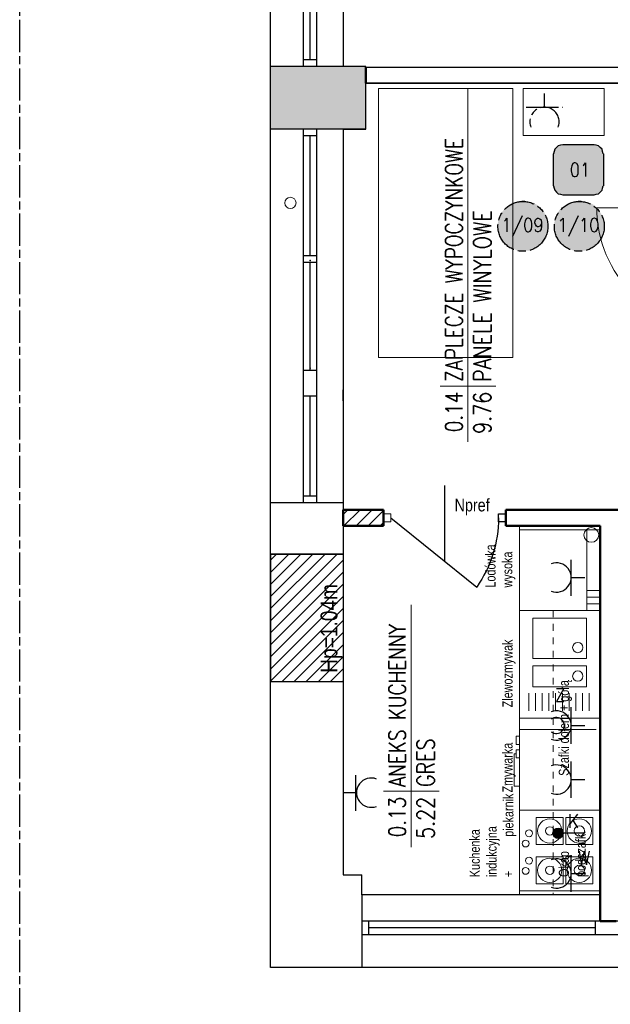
# Model space of a CAD drawing. Header units: millimetres. Extents: x 282377 to 1404227, y -783705 to 1038705.
# Tile 85 of 243: x 379654 to 380093, y 7143 to 7875. Entities that reach past the tile are written whole.
import ezdxf
from ezdxf.enums import TextEntityAlignment as Align

# ---------------------------------------------------------------- set-up
doc = ezdxf.new("R2010")
doc.units = ezdxf.units.MM
doc.linetypes.add('0.5_0.5', pattern=[1, 0.5, -0.5])
doc.linetypes.add('ACAD_ISO08W100', pattern=[36, 24, -3, 6, -3])
doc.layers.add('!!ELEKTRYKA', color=7, linetype='Continuous')
for name, color, linetype, lineweight in [('BA_KS_ist.', 34, 'Continuous', 13), ('BA_met', 7, 'Continuous', 18), ('BA_txs', 2, 'Continuous', 18), ('PG_WIDOKOWE_CIENKIE', 7, 'Continuous', 18), ('PG_WYPOSAŻENIE', 9, 'Continuous', 18), ('PG_ŚCIANY_DZIAŁOWE', 3, 'Continuous', 18), ('Przekrojowa', 60, 'Continuous', 18), ('Wyposażenie', 134, 'Continuous', 18), ('WYPOSAŻENIE GARAŻU', 253, 'Continuous', 5)]:
    doc.layers.add(name, color=color, linetype=linetype, lineweight=lineweight)
doc.styles.add('BIKTC', font='bikromsw.shx', dxfattribs={"width": 0.8})
doc.styles.add('BIKTS', font='bikromsw.shx', dxfattribs={"width": 0.85})
doc.styles.add('ROMANS', font='romans', dxfattribs={"width": 0.7})

# ---------------------------------------------------------------- blocks, each defined once
blk = doc.blocks.new('jamb')
blk.add_lwpolyline([(-0.5, -0.5), (-0.5, 0.5), (0.5, 0.5), (0.5, -0.5)], close=True)
blk = doc.blocks.new('A$C6b6b2cc1')
at = {"color": 5, "lineweight": 20}
for p, q in [((17.9, 91), (29.9, 91)), ((17.9, 0), (29.9, 0))]:
    blk.add_line(p, q, dxfattribs=at)
for p, q in [((20.9, 85.5), (20.9, 91)), ((20.9, 91), (26.9, 91)), ((26.9, 91), (26.9, 85.5)), ((26.9, 85.5), (20.9, 85.5))]:
    blk.add_line(p, q)
at = {"color": 0, "extrusion": (0, 0, -1)}
blk.add_line((23.9, 5.5), (75.47, 69.26), dxfattribs=at)
at = {"extrusion": (0, 0, -1)}
blk.add_line((56.49, 45.5), (0, 45.5), dxfattribs=at)
at = {"color": 0, "extrusion": (0, 0, -1)}
blk.add_arc((-23.9, -4.5), 90, 90, 124.95948, dxfattribs=at)
at = {"layer": 'WYPOSAŻENIE GARAŻU', "color": 240, "true_color": 0xed1f24, "xscale": 5.5, "yscale": 5.999999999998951, "zscale": 5.5, "rotation": 90}
blk.add_blockref('jamb', (23.9, 2.75), dxfattribs=at)
blk = doc.blocks.new('dr1h901')
at = {"color": 7}
blk.add_line((-0.5, 0), (-0.5, 1), dxfattribs=at)
blk.add_line((0, 0.3622), (0, -0.2655))
blk.add_arc((-0.5, 0), 1, 0, 90, dxfattribs=at)
blk = doc.blocks.new('A$Cb1b4349b')
at = {"layer": 'WYPOSAŻENIE GARAŻU', "color": 1, "xscale": -90, "yscale": 90, "zscale": -90, "rotation": 270}
blk.add_blockref('dr1h901', (23.9, 50.5), dxfattribs=at)
at = {"layer": 'WYPOSAŻENIE GARAŻU', "color": 240, "true_color": 0xed1f24, "xscale": 5.5, "yscale": 5.999999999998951, "zscale": 5.5, "rotation": 90}
for p in [(23.9, 98.25), (23.9, 2.75)]:
    blk.add_blockref('jamb', p, dxfattribs=at)
blk = doc.blocks.new('bikmet')
blk.add_line((0, 1.65), (0, -1.65))
at = {"style": 'ROMANS', "width": 0.8}
blk.add_attdef('NRPOM', text='', height=1, dxfattribs=at).set_placement((-0.333, 0.333), align=Align.RIGHT)
blk.add_attdef('NWAPOM', (0.25, 0.333), '', height=1, dxfattribs=at)
blk.add_attdef('RAREA', text='', height=1.042, dxfattribs=at).set_placement((-0.333, -0.333), align=Align.TOP_RIGHT)
blk.add_attdef('PODLOGA', text='', height=1.042, dxfattribs=at).set_placement((0.25, -0.333), align=Align.TOP_LEFT)
blk = doc.blocks.new('A$C6810ecfa')
at = {"layer": 'BA_KS_ist.', "color": 30, "linetype": 'Continuous', "lineweight": 20, "ltscale": 25}
blk.add_circle((-2195.59, 249.73), 5.5, dxfattribs=at)

msp = doc.modelspace()

# ---------------------------------------------------------------- hatches: boundary and pattern name
at = {"layer": 'PG_WIDOKOWE_CIENKIE', "lineweight": 18}
h = msp.add_hatch(dxfattribs=at)
h.set_pattern_fill('LINE', color=252, scale=2, angle=45)
h.set_pattern_definition([(45, (329153.1643, 41907.945), (-4.49012806, 4.49012806), [])])
h.paths.add_polyline_path([(379924.51, 7511.12), (379894.51, 7511.12), (379894.51, 7499.12), (379924.51, 7499.12)])
h = msp.add_hatch(dxfattribs=at)
h.set_pattern_fill('LINE', color=252, scale=2, angle=45)
h.set_pattern_definition([(45, (329171.58, 34798.067), (-4.49012806, 4.49012806), [])])
h.paths.add_polyline_path([(379840.51, 7478.12), (379840.51, 7383.12), (379894.51, 7383.12), (379894.51, 7478.12)])
at = {"layer": 'PG_ŚCIANY_DZIAŁOWE'}
h = msp.add_hatch(color=252, dxfattribs=at)
h.dxf.hatch_style = 1
h.paths.add_polyline_path([(379911.51, 7840.62), (379840.51, 7840.62), (379840.51, 7794.12), (379894.51, 7794.12), (379911.51, 7794.12)])

# ---------------------------------------------------------------- linework, layer by layer
at = {"layer": '!!ELEKTRYKA', "color": 7, "linetype": 'ACAD_ISO08W100', "lineweight": -3}
for points in [[(379654.24, 10471.12), (383484.23, 10471.12), (383484.23, 6411.25), (379654.24, 6411.25)], [(380066.15, 7768.92), (380065.3, 7768.49), (380064.46, 7766.8), (380064.03, 7764.68), (380064.03, 7762.99), (380064.46, 7760.87), (380065.3, 7759.18), (380066.15, 7758.75), (380067, 7758.75), (380068.27, 7759.18), (380069.11, 7760.87), (380069.11, 7762.99), (380069.11, 7764.68), (380069.11, 7766.8), (380068.27, 7768.49), (380067, 7768.92)], [(380031.44, 7727.85), (380030.59, 7727.43), (380029.74, 7725.73), (380029.32, 7723.62), (380029.32, 7721.92), (380029.74, 7719.81), (380030.59, 7718.11), (380031.44, 7717.69), (380032.28, 7717.69), (380033.55, 7718.11), (380034.4, 7719.81), (380034.82, 7721.92), (380034.82, 7723.62), (380034.4, 7725.73), (380033.55, 7727.43), (380032.28, 7727.85)], [(380080.97, 7727.85), (380079.7, 7727.43), (380078.85, 7725.73), (380078.43, 7723.62), (380078.43, 7721.92), (380078.85, 7719.81), (380079.7, 7718.11), (380080.97, 7717.69), (380081.39, 7717.69), (380082.66, 7718.11), (380083.51, 7719.81), (380083.93, 7721.92), (380083.93, 7723.62), (380083.51, 7725.73), (380082.66, 7727.43), (380081.39, 7727.85)]]:
    msp.add_lwpolyline(points, close=True, dxfattribs=at)
at = {"layer": '!!ELEKTRYKA', "color": 6, "linetype": 'ACAD_ISO08W100', "lineweight": -3}
for points in [[(380044.14, 7810.4), (380044.14, 7820.56)], [(380030.59, 7810.4), (380057.68, 7810.4)]]:
    msp.add_lwpolyline(points, dxfattribs=at)
at = {"layer": '!!ELEKTRYKA', "color": 5, "linetype": 'ACAD_ISO08W100', "lineweight": -3}
for points in [[(380087.74, 7775.69), (380087.32, 7777.38), (380086.9, 7779.08), (380085.63, 7780.35), (380084.36, 7781.62), (380082.66, 7782.04), (380080.97, 7782.46), (380057.68, 7782.46), (380055.99, 7782.04), (380054.3, 7781.62), (380053.03, 7780.35), (380051.76, 7779.08), (380051.33, 7777.38), (380050.91, 7775.69)], [(380050.49, 7775.69), (380050.49, 7751.98)], [(380088.17, 7751.98), (380088.17, 7775.69)], [(380050.91, 7751.98), (380051.33, 7750.29), (380051.76, 7748.59), (380053.03, 7747.32), (380054.3, 7746.05), (380055.99, 7745.63), (380057.68, 7745.21), (380080.97, 7745.21), (380082.66, 7745.63), (380084.36, 7746.05), (380085.63, 7747.32), (380086.9, 7748.59), (380087.32, 7750.29), (380087.74, 7751.98)]]:
    msp.add_lwpolyline(points, dxfattribs=at)
at = {"layer": '!!ELEKTRYKA', "color": 7, "linetype": 'ACAD_ISO08W100', "lineweight": -3}
for points in [[(380072.92, 7766.8), (380073.35, 7767.22), (380074.62, 7768.92), (380074.62, 7758.75)], [(380014.5, 7725.73), (380015.35, 7726.58), (380016.2, 7727.85), (380016.2, 7717.69)], [(380027.63, 7729.54), (380020.43, 7714.3)], [(380042.02, 7724.46), (380041.6, 7723.19), (380040.75, 7721.92), (380039.48, 7721.5), (380039.06, 7721.5), (380038.21, 7721.92), (380037.36, 7723.19), (380036.94, 7724.46), (380036.94, 7724.89), (380037.36, 7726.58), (380038.21, 7727.43), (380039.06, 7727.85), (380039.48, 7727.85), (380040.75, 7727.43), (380041.6, 7726.58), (380042.02, 7724.46), (380042.02, 7721.92), (380041.6, 7719.81), (380040.75, 7718.11), (380039.48, 7717.69), (380039.06, 7717.69), (380037.79, 7718.11), (380037.36, 7719.38)], [(380055.99, 7725.73), (380056.84, 7726.58), (380058.11, 7727.85), (380058.11, 7717.69)], [(380069.11, 7729.54), (380061.92, 7714.3)], [(380072.08, 7725.73), (380072.92, 7726.58), (380073.77, 7727.85), (380073.77, 7717.69)]]:
    msp.add_lwpolyline(points, dxfattribs=at)
at = {"layer": '!!ELEKTRYKA', "color": 217, "linetype": 'Continuous', "lineweight": -3, "true_color": 0x93278f}
for points in [[(380064.03, 7447.17), (380064.03, 7473.84)], [(380064.03, 7460.72), (380074.19, 7460.72)], [(380053.03, 7378.17), (380058.53, 7378.17), (380053.03, 7368.43), (380058.53, 7368.43)], [(380064.03, 7337.1), (380064.03, 7364.2)], [(380064.03, 7350.65), (380074.19, 7350.65)], [(380064.03, 7296.89), (380064.03, 7323.98)], [(379904.01, 7287.15), (379904.01, 7313.82)], [(380064.03, 7310.43), (380074.19, 7310.43)], [(379904.01, 7300.7), (379894.27, 7300.7)], [(380063.19, 7274.45), (380063.19, 7284.61)], [(380068.69, 7284.61), (380063.19, 7277.84)], [(380065.3, 7280.38), (380068.69, 7274.45)], [(380074.19, 7270.64), (380054.3, 7270.64)], [(380069.96, 7257.09), (380071.65, 7246.93), (380073.77, 7257.09), (380075.47, 7246.93), (380077.58, 7257.09)], [(380064.03, 7227.03), (380064.03, 7254.13)], [(380064.03, 7240.58), (380074.19, 7240.58)]]:
    msp.add_lwpolyline(points, dxfattribs=at)
at = {"layer": '!!ELEKTRYKA', "color": 1, "linetype": 'ACAD_ISO08W100', "lineweight": -3}
for centre in [(380028.13, 7721.76), (380070.04, 7721.76)]:
    msp.add_circle(centre, 18.55, dxfattribs=at)
at = {"layer": '!!ELEKTRYKA', "color": 217, "linetype": 'Continuous', "lineweight": -3, "true_color": 0x93278f}
msp.add_circle((380054.28, 7270.52), 3.83, dxfattribs=at)
at = {"layer": '!!ELEKTRYKA', "color": 6, "linetype": 'ACAD_ISO08W100', "lineweight": -3}
msp.add_arc((380044.14, 7799.5), 10.89, 338.92251, 201.07749, dxfattribs=at)
at = {"layer": '!!ELEKTRYKA', "color": 217, "linetype": 'Continuous', "lineweight": -3, "true_color": 0x93278f}
for centre, radius, start, end in [((380053.13, 7460.72), 10.89, 248.92251, 111.07749), ((380053.13, 7350.65), 10.89, 248.92251, 111.07749), ((380052.97, 7350.65), 5.98, 231.11993, 128.88007), ((380053.13, 7310.43), 10.89, 248.92251, 111.07749), ((379915.34, 7300.7), 10.89, 68.92251, 291.07749), ((380053.13, 7240.58), 10.89, 248.92251, 111.07749)]:
    msp.add_arc(centre, radius, start, end, dxfattribs=at)
at = {"layer": '!!ELEKTRYKA', "color": 150, "linetype": 'ACAD_ISO08W100', "lineweight": -3, "true_color": 0x007eff}
for points in [[(380056.41, 7782.46), (380083.51, 7782.04), (380055.14, 7782.04)], [(380056.41, 7782.46), (380082.24, 7782.46), (380083.51, 7782.04)], [(380050.91, 7777.81), (380087.74, 7776.54), (380050.49, 7776.54)], [(380050.49, 7776.54), (380088.17, 7775.69), (380050.49, 7775.69)], [(380050.49, 7776.54), (380087.74, 7776.54), (380088.17, 7775.69)], [(380050.49, 7775.69), (380088.17, 7751.98), (380050.49, 7751.98)], [(380050.49, 7775.69), (380088.17, 7775.69), (380088.17, 7751.98)], [(380051.33, 7779.08), (380087.74, 7777.81), (380050.91, 7777.81)], [(380050.91, 7777.81), (380087.74, 7777.81), (380087.74, 7776.54)], [(380052.18, 7779.92), (380087.32, 7779.08), (380051.33, 7779.08)], [(380051.33, 7779.08), (380087.32, 7779.08), (380087.74, 7777.81)], [(380053.03, 7780.77), (380086.47, 7779.92), (380052.18, 7779.92)], [(380052.18, 7779.92), (380086.47, 7779.92), (380087.32, 7779.08)], [(380053.87, 7781.62), (380085.63, 7780.77), (380053.03, 7780.77)], [(380053.03, 7780.77), (380085.63, 7780.77), (380086.47, 7779.92)], [(380055.14, 7782.04), (380084.36, 7781.62), (380053.87, 7781.62)], [(380053.87, 7781.62), (380084.36, 7781.62), (380085.63, 7780.77)], [(380055.14, 7782.04), (380083.51, 7782.04), (380084.36, 7781.62)], [(380050.49, 7751.98), (380087.74, 7750.71), (380050.49, 7750.71)], [(380050.49, 7751.98), (380088.17, 7751.98), (380087.74, 7750.71)], [(380050.49, 7750.71), (380087.74, 7749.86), (380050.91, 7749.86)], [(380050.49, 7750.71), (380087.74, 7750.71), (380087.74, 7749.86)], [(380050.91, 7749.86), (380087.32, 7748.59), (380051.33, 7748.59)], [(380050.91, 7749.86), (380087.74, 7749.86), (380087.32, 7748.59)], [(380051.33, 7748.59), (380086.47, 7747.75), (380052.18, 7747.75)], [(380051.33, 7748.59), (380087.32, 7748.59), (380086.47, 7747.75)], [(380052.18, 7747.75), (380085.63, 7746.9), (380053.03, 7746.9)], [(380052.18, 7747.75), (380086.47, 7747.75), (380085.63, 7746.9)], [(380053.03, 7746.9), (380084.36, 7746.05), (380053.87, 7746.05)], [(380053.03, 7746.9), (380085.63, 7746.9), (380084.36, 7746.05)], [(380053.87, 7746.05), (380083.51, 7745.63), (380055.14, 7745.63)], [(380053.87, 7746.05), (380084.36, 7746.05), (380083.51, 7745.63)], [(380055.14, 7745.63), (380082.24, 7745.21), (380056.41, 7745.21)], [(380055.14, 7745.63), (380083.51, 7745.63), (380082.24, 7745.21)]]:
    msp.add_solid(points, dxfattribs=at)
at = {"layer": '!!ELEKTRYKA', "color": 1, "linetype": 'ACAD_ISO08W100', "lineweight": -3}
for points in [[(380018.74, 7738.43), (380039.06, 7737.59), (380017.47, 7737.59)], [(380020.43, 7739.28), (380037.36, 7738.43), (380018.74, 7738.43)], [(380018.74, 7738.43), (380037.36, 7738.43), (380039.06, 7737.59)], [(380022.12, 7739.7), (380036.09, 7739.28), (380020.43, 7739.28)], [(380020.43, 7739.28), (380036.09, 7739.28), (380037.36, 7738.43)], [(380024.24, 7740.13), (380033.98, 7739.7), (380022.12, 7739.7)], [(380022.12, 7739.7), (380033.98, 7739.7), (380036.09, 7739.28)], [(380025.51, 7740.55), (380032.71, 7740.13), (380024.24, 7740.13)], [(380024.24, 7740.13), (380032.71, 7740.13), (380033.98, 7739.7)], [(380028.9, 7740.97), (380030.17, 7740.55), (380025.51, 7740.55)], [(380025.51, 7740.55), (380030.17, 7740.55), (380032.71, 7740.13)], [(380060.65, 7738.43), (380080.97, 7737.59), (380059.38, 7737.59)], [(380062.34, 7739.28), (380079.28, 7738.43), (380060.65, 7738.43)], [(380060.65, 7738.43), (380079.28, 7738.43), (380080.97, 7737.59)], [(380063.61, 7739.7), (380077.58, 7739.28), (380062.34, 7739.28)], [(380062.34, 7739.28), (380077.58, 7739.28), (380079.28, 7738.43)], [(380065.73, 7740.13), (380075.89, 7739.7), (380063.61, 7739.7)], [(380063.61, 7739.7), (380075.89, 7739.7), (380077.58, 7739.28)], [(380067.42, 7740.55), (380074.19, 7740.13), (380065.73, 7740.13)], [(380065.73, 7740.13), (380074.19, 7740.13), (380075.89, 7739.7)], [(380070.81, 7740.97), (380072.08, 7740.55), (380067.42, 7740.55)], [(380067.42, 7740.55), (380072.08, 7740.55), (380074.19, 7740.13)], [(380012.39, 7732.08), (380044.56, 7730.81), (380011.54, 7730.81)], [(380013.66, 7733.78), (380044.14, 7732.08), (380012.39, 7732.08)], [(380012.39, 7732.08), (380044.14, 7732.08), (380044.56, 7730.81)], [(380014.93, 7735.05), (380042.87, 7733.78), (380013.66, 7733.78)], [(380013.66, 7733.78), (380042.87, 7733.78), (380044.14, 7732.08)], [(380015.77, 7736.32), (380041.6, 7735.05), (380014.93, 7735.05)], [(380014.93, 7735.05), (380041.6, 7735.05), (380042.87, 7733.78)], [(380017.47, 7737.59), (380040.33, 7736.32), (380015.77, 7736.32)], [(380015.77, 7736.32), (380040.33, 7736.32), (380041.6, 7735.05)], [(380017.47, 7737.59), (380039.06, 7737.59), (380040.33, 7736.32)], [(380054.3, 7732.08), (380086.47, 7730.81), (380053.45, 7730.81)], [(380055.14, 7733.78), (380085.63, 7732.08), (380054.3, 7732.08)], [(380054.3, 7732.08), (380085.63, 7732.08), (380086.47, 7730.81)], [(380056.41, 7735.05), (380084.36, 7733.78), (380055.14, 7733.78)], [(380055.14, 7733.78), (380084.36, 7733.78), (380085.63, 7732.08)], [(380057.68, 7736.32), (380083.51, 7735.05), (380056.41, 7735.05)], [(380056.41, 7735.05), (380083.51, 7735.05), (380084.36, 7733.78)], [(380059.38, 7737.59), (380082.24, 7736.32), (380057.68, 7736.32)], [(380057.68, 7736.32), (380082.24, 7736.32), (380083.51, 7735.05)], [(380059.38, 7737.59), (380080.97, 7737.59), (380082.24, 7736.32)], [(380009.85, 7725.73), (380046.68, 7724.04), (380009.42, 7724.04)], [(380009.42, 7724.04), (380047.1, 7721.92), (380009.42, 7721.92)], [(380009.42, 7724.04), (380046.68, 7724.04), (380047.1, 7721.92)], [(380010.27, 7727.43), (380046.68, 7725.73), (380009.85, 7725.73)], [(380009.85, 7725.73), (380046.68, 7725.73), (380046.68, 7724.04)], [(380010.69, 7729.12), (380046.25, 7727.43), (380010.27, 7727.43)], [(380010.27, 7727.43), (380046.25, 7727.43), (380046.68, 7725.73)], [(380011.54, 7730.81), (380045.41, 7729.12), (380010.69, 7729.12)], [(380010.69, 7729.12), (380045.41, 7729.12), (380046.25, 7727.43)], [(380011.54, 7730.81), (380044.56, 7730.81), (380045.41, 7729.12)], [(380051.76, 7725.73), (380088.59, 7724.04), (380051.33, 7724.04)], [(380051.33, 7724.04), (380088.59, 7721.92), (380051.33, 7721.92)], [(380051.33, 7724.04), (380088.59, 7724.04), (380088.59, 7721.92)], [(380052.6, 7729.12), (380087.74, 7727.43), (380051.76, 7727.43)], [(380051.76, 7727.43), (380088.17, 7725.73), (380051.76, 7725.73)], [(380051.76, 7727.43), (380087.74, 7727.43), (380088.17, 7725.73)], [(380051.76, 7725.73), (380088.17, 7725.73), (380088.59, 7724.04)], [(380053.45, 7730.81), (380087.32, 7729.12), (380052.6, 7729.12)], [(380052.6, 7729.12), (380087.32, 7729.12), (380087.74, 7727.43)], [(380053.45, 7730.81), (380086.47, 7730.81), (380087.32, 7729.12)], [(380009.42, 7721.92), (380046.68, 7720.23), (380009.42, 7720.23)], [(380009.42, 7721.92), (380047.1, 7721.92), (380046.68, 7720.23)], [(380009.42, 7720.23), (380046.68, 7718.54), (380009.85, 7718.54)], [(380009.42, 7720.23), (380046.68, 7720.23), (380046.68, 7718.54)], [(380009.85, 7718.54), (380046.25, 7716.84), (380010.27, 7716.84)], [(380009.85, 7718.54), (380046.68, 7718.54), (380046.25, 7716.84)], [(380010.27, 7716.84), (380045.41, 7715.15), (380010.69, 7715.15)], [(380010.27, 7716.84), (380046.25, 7716.84), (380045.41, 7715.15)], [(380051.33, 7721.92), (380088.59, 7720.23), (380051.33, 7720.23)], [(380051.33, 7721.92), (380088.59, 7721.92), (380088.59, 7720.23)], [(380051.33, 7720.23), (380088.17, 7718.54), (380051.76, 7718.54)], [(380051.33, 7720.23), (380088.59, 7720.23), (380088.17, 7718.54)], [(380051.76, 7718.54), (380087.74, 7716.84), (380051.76, 7716.84)], [(380051.76, 7718.54), (380088.17, 7718.54), (380087.74, 7716.84)], [(380051.76, 7716.84), (380087.32, 7715.15), (380052.6, 7715.15)], [(380051.76, 7716.84), (380087.74, 7716.84), (380087.32, 7715.15)], [(380010.69, 7715.15), (380044.56, 7713.46), (380011.54, 7713.46)], [(380010.69, 7715.15), (380045.41, 7715.15), (380044.56, 7713.46)], [(380011.54, 7713.46), (380044.14, 7712.19), (380012.39, 7712.19)], [(380011.54, 7713.46), (380044.56, 7713.46), (380044.14, 7712.19)], [(380012.39, 7712.19), (380042.87, 7710.49), (380013.66, 7710.49)], [(380012.39, 7712.19), (380044.14, 7712.19), (380042.87, 7710.49)], [(380013.66, 7710.49), (380041.6, 7709.22), (380014.93, 7709.22)], [(380013.66, 7710.49), (380042.87, 7710.49), (380041.6, 7709.22)], [(380014.93, 7709.22), (380040.33, 7707.95), (380015.77, 7707.95)], [(380014.93, 7709.22), (380041.6, 7709.22), (380040.33, 7707.95)], [(380052.6, 7715.15), (380086.47, 7713.46), (380053.45, 7713.46)], [(380052.6, 7715.15), (380087.32, 7715.15), (380086.47, 7713.46)], [(380053.45, 7713.46), (380085.63, 7712.19), (380054.3, 7712.19)], [(380053.45, 7713.46), (380086.47, 7713.46), (380085.63, 7712.19)], [(380054.3, 7712.19), (380084.36, 7710.49), (380055.14, 7710.49)], [(380054.3, 7712.19), (380085.63, 7712.19), (380084.36, 7710.49)], [(380055.14, 7710.49), (380083.51, 7709.22), (380056.41, 7709.22)], [(380055.14, 7710.49), (380084.36, 7710.49), (380083.51, 7709.22)], [(380056.41, 7709.22), (380082.24, 7707.95), (380057.68, 7707.95)], [(380056.41, 7709.22), (380083.51, 7709.22), (380082.24, 7707.95)], [(380015.77, 7707.95), (380039.06, 7706.68), (380017.47, 7706.68)], [(380015.77, 7707.95), (380040.33, 7707.95), (380039.06, 7706.68)], [(380017.47, 7706.68), (380037.36, 7705.84), (380018.74, 7705.84)], [(380017.47, 7706.68), (380039.06, 7706.68), (380037.36, 7705.84)], [(380018.74, 7705.84), (380036.09, 7704.99), (380020.43, 7704.99)], [(380018.74, 7705.84), (380037.36, 7705.84), (380036.09, 7704.99)], [(380020.43, 7704.99), (380033.98, 7704.57), (380022.12, 7704.57)], [(380020.43, 7704.99), (380036.09, 7704.99), (380033.98, 7704.57)], [(380022.12, 7704.57), (380032.71, 7703.72), (380024.24, 7703.72)], [(380022.12, 7704.57), (380033.98, 7704.57), (380032.71, 7703.72)], [(380025.51, 7703.72), (380030.17, 7703.72), (380028.9, 7703.3)], [(380057.68, 7707.95), (380080.97, 7706.68), (380059.38, 7706.68)], [(380057.68, 7707.95), (380082.24, 7707.95), (380080.97, 7706.68)], [(380059.38, 7706.68), (380079.28, 7705.84), (380060.65, 7705.84)], [(380059.38, 7706.68), (380080.97, 7706.68), (380079.28, 7705.84)], [(380060.65, 7705.84), (380077.58, 7704.99), (380062.34, 7704.99)], [(380060.65, 7705.84), (380079.28, 7705.84), (380077.58, 7704.99)], [(380062.34, 7704.99), (380075.89, 7704.57), (380063.61, 7704.57)], [(380062.34, 7704.99), (380077.58, 7704.99), (380075.89, 7704.57)], [(380063.61, 7704.57), (380074.19, 7703.72), (380065.73, 7703.72)], [(380063.61, 7704.57), (380075.89, 7704.57), (380074.19, 7703.72)], [(380067.42, 7703.72), (380072.08, 7703.72), (380070.81, 7703.3)]]:
    msp.add_solid(points, dxfattribs=at)
at = {"layer": '!!ELEKTRYKA', "color": 217, "linetype": 'Continuous', "lineweight": -3, "true_color": 0x93278f}
for points in [[(380057.68, 7272.33), (380050.49, 7271.91), (380057.68, 7271.91)], [(380057.68, 7272.33), (380050.91, 7272.33), (380050.49, 7271.91)], [(380057.68, 7271.91), (380050.49, 7271.49), (380057.68, 7271.49)], [(380057.68, 7271.91), (380050.49, 7271.91), (380050.49, 7271.49)], [(380057.68, 7271.49), (380050.49, 7271.06), (380058.11, 7271.06)], [(380057.68, 7271.49), (380050.49, 7271.49), (380050.49, 7271.06)], [(380058.11, 7271.06), (380050.49, 7270.64), (380058.11, 7270.64)], [(380058.11, 7271.06), (380050.49, 7271.06), (380050.49, 7270.64)], [(380058.11, 7270.64), (380050.49, 7270.22), (380058.11, 7270.22)], [(380058.11, 7270.64), (380050.49, 7270.64), (380050.49, 7270.22)], [(380058.11, 7270.22), (380050.49, 7269.79), (380058.11, 7269.79)], [(380058.11, 7270.22), (380050.49, 7270.22), (380050.49, 7269.79)], [(380058.11, 7269.79), (380050.49, 7269.37), (380057.68, 7269.37)], [(380058.11, 7269.79), (380050.49, 7269.79), (380050.49, 7269.37)], [(380056.84, 7273.18), (380050.91, 7272.76), (380057.26, 7272.76)], [(380056.84, 7273.18), (380051.33, 7273.18), (380050.91, 7272.76)], [(380057.26, 7272.76), (380050.91, 7272.33), (380057.68, 7272.33)], [(380057.26, 7272.76), (380050.91, 7272.76), (380050.91, 7272.33)], [(380056.84, 7273.6), (380051.33, 7273.18), (380056.84, 7273.18)], [(380056.84, 7273.6), (380051.76, 7273.6), (380051.33, 7273.18)], [(380055.99, 7274.03), (380051.76, 7273.6), (380056.41, 7273.6)], [(380055.99, 7274.03), (380052.18, 7274.03), (380051.76, 7273.6)], [(380055.14, 7274.45), (380053.03, 7274.03), (380055.57, 7274.03)], [(380055.14, 7274.45), (380053.45, 7274.45), (380053.03, 7274.03)], [(380057.68, 7269.37), (380050.49, 7268.95), (380057.68, 7268.95)], [(380057.68, 7269.37), (380050.49, 7269.37), (380050.49, 7268.95)], [(380057.68, 7268.95), (380050.91, 7268.52), (380057.26, 7268.52)], [(380057.68, 7268.95), (380050.91, 7268.95), (380050.91, 7268.52)], [(380057.26, 7268.52), (380050.91, 7268.1), (380057.26, 7268.1)], [(380057.26, 7268.52), (380050.91, 7268.52), (380050.91, 7268.1)], [(380057.26, 7268.1), (380050.91, 7268.1), (380051.33, 7267.68)], [(380057.26, 7268.1), (380051.33, 7267.68), (380056.84, 7267.68)], [(380056.84, 7267.68), (380051.76, 7267.25), (380056.41, 7267.25)], [(380056.84, 7267.68), (380051.76, 7267.68), (380051.76, 7267.25)], [(380055.99, 7267.25), (380052.18, 7267.25), (380052.6, 7266.83)], [(380055.99, 7267.25), (380052.6, 7266.83), (380055.57, 7266.83)]]:
    msp.add_solid(points, dxfattribs=at)
at = {"color": 252}
for p, q in [((379840.51, 7478.12), (379840.51, 9640.62)), ((379865.01, 7840.62), (379865.01, 8394.62)), ((379875.01, 7840.62), (379875.01, 8394.62)), ((379894.51, 8394.62), (379894.51, 7840.62)), ((379870.01, 7845.62), (379870.01, 7936.28)), ((379875.01, 7845.62), (379865.01, 7845.62)), ((379911.51, 7840.62), (379840.51, 7840.62)), ((379875.01, 7840.62), (379865.01, 7840.62)), ((379911.51, 7794.12), (379911.51, 7840.62)), ((379911.51, 7840.12), (380441.01, 7840.12)), ((379911.51, 7828.12), (380441.01, 7828.12)), ((379894.51, 7794.12), (379840.51, 7794.12)), ((379865.01, 7516.12), (379865.01, 7794.12)), ((379875.01, 7794.12), (379865.01, 7794.12)), ((379875.01, 7516.12), (379875.01, 7794.12)), ((379911.51, 7794.12), (379894.51, 7794.12)), ((379894.51, 7794.12), (379894.51, 7478.12)), ((379894.51, 7794.12), (379911.51, 7794.12)), ((379875.01, 7789.12), (379865.01, 7789.12)), ((379870.01, 7699.87), (379870.01, 7789.12)), ((379875.01, 7699.87), (379865.01, 7699.87)), ((379875.01, 7694.87), (379865.01, 7694.87)), ((379870.01, 7614.62), (379870.01, 7694.87)), ((379875.01, 7614.62), (379865.01, 7614.62)), ((379894.51, 7592.12), (379894.51, 7600.12)), ((379875.01, 7595.62), (379865.01, 7595.62)), ((379870.01, 7521.12), (379870.01, 7595.62)), ((379875.01, 7521.12), (379865.01, 7521.12)), ((379894.51, 7516.12), (379840.51, 7516.12)), ((379894.51, 7516.12), (379894.51, 7511.12)), ((379894.51, 7478.12), (379840.51, 7478.12)), ((379840.51, 7478.12), (379840.51, 7383.12)), ((379894.51, 7478.12), (379894.51, 7383.12)), ((379840.51, 7170.62), (379840.51, 7383.12)), ((379894.51, 7383.12), (379840.51, 7383.12)), ((379894.51, 7383.12), (379894.51, 7239.62)), ((379894.51, 7239.62), (379908.51, 7239.62)), ((379908.51, 7224.62), (379908.51, 7239.62)), ((380085.51, 7224.62), (379908.51, 7224.62)), ((379908.51, 7224.62), (379908.51, 7170.62)), ((379908.51, 7205.12), (379908.51, 7195.12)), ((380464.01, 7205.12), (379908.51, 7205.12)), ((379913.51, 7205.12), (379913.51, 7195.12)), ((380082.01, 7195.12), (380082.01, 7205.12)), ((380082.01, 7200.12), (379913.51, 7200.12)), ((380464.01, 7195.12), (379908.51, 7195.12)), ((381301.51, 7170.62), (379840.51, 7170.62))]:
    msp.add_line(p, q, dxfattribs=at)
for points in [[(379911.51, 7840.12), (380441.01, 7840.12), (380441.01, 7828.12), (379911.51, 7828.12)], [(379840.51, 7478.12), (379894.51, 7478.12), (379894.51, 7383.12), (379840.51, 7383.12)]]:
    msp.add_lwpolyline(points, close=True, dxfattribs=at)
at = {"color": 252, "lineweight": 20}
msp.add_circle((379855.39, 7739.25), 4.17, dxfattribs=at)
at = {"color": 252}
for p in [(379870.01, 7696.45), (379870.01, 7696.45), (379870.01, 7696.45), (379870.01, 7696.45), (379870.01, 7616.28), (379870.01, 7616.28), (379870.01, 7616.28), (379870.01, 7616.28)]:
    msp.add_point(p, dxfattribs=at)
at = {"layer": 'BA_met', "color": 252}
for p, q in [((379987.29, 7561.51), (379987.29, 7823.92)), ((379945.17, 7260.3), (379945.17, 7440.44))]:
    msp.add_line(p, q, dxfattribs=at)
at = {"layer": 'PG_WIDOKOWE_CIENKIE', "color": 252, "lineweight": 50}
for p, q in [((379911.51, 7840.12), (379911.51, 7828.12)), ((379894.51, 7511.12), (379924.51, 7511.12)), ((379894.51, 7511.12), (379894.51, 7499.12)), ((379924.51, 7499.12), (379924.51, 7511.12)), ((380015.51, 7511.12), (380105.51, 7511.12)), ((380015.51, 7499.12), (380015.51, 7511.12)), ((379894.51, 7499.12), (379924.51, 7499.12)), ((380015.51, 7499.12), (380085.51, 7499.12)), ((380085.51, 7205.12), (380085.51, 7499.12)), ((380085.51, 7205.12), (380097.51, 7205.12))]:
    msp.add_line(p, q, dxfattribs=at)
at = {"layer": 'PG_WYPOSAŻENIE', "color": 252}
for p, q in [((380028.41, 7824.38), (380088.41, 7824.38)), ((380028.41, 7789.38), (380028.41, 7824.38)), ((380088.41, 7824.38), (380088.41, 7789.38)), ((380088.41, 7789.38), (380028.41, 7789.38)), ((380025.51, 7224.62), (380025.51, 7499.12)), ((380025.51, 7436.12), (380025.51, 7496.12)), ((380025.51, 7496.12), (380085.51, 7496.12)), ((380025.51, 7496.12), (380025.51, 7436.12)), ((380075.51, 7436.12), (380075.51, 7496.12)), ((380085.51, 7451.12), (380075.51, 7451.12)), ((380085.51, 7446.12), (380075.51, 7446.12)), ((380085.51, 7441.12), (380075.51, 7441.12)), ((380085.51, 7436.12), (380025.51, 7436.12)), ((380035.38, 7430.56), (380035.38, 7400.56)), ((380075.38, 7430.56), (380035.38, 7430.56)), ((380075.38, 7400.56), (380075.38, 7430.56)), ((380035.38, 7400.56), (380075.38, 7400.56)), ((380035.38, 7395.01), (380035.38, 7379.4)), ((380075.38, 7395.01), (380035.38, 7395.01)), ((380075.38, 7379.4), (380075.38, 7395.01)), ((380032.46, 7374.66), (380032.46, 7361.49)), ((380035.38, 7379.4), (380075.38, 7379.4)), ((380037.46, 7374.66), (380037.46, 7361.49)), ((380042.46, 7374.66), (380042.46, 7361.49)), ((380047.46, 7374.66), (380047.46, 7361.49)), ((380052.46, 7374.66), (380052.46, 7361.49)), ((380057.46, 7374.66), (380057.46, 7361.49)), ((380062.46, 7374.66), (380062.46, 7361.49)), ((380067.46, 7374.66), (380067.46, 7361.49)), ((380072.46, 7374.66), (380072.46, 7361.49)), ((380077.46, 7374.66), (380077.46, 7361.49)), ((380085.51, 7356.12), (380025.51, 7356.12)), ((380082.51, 7347.62), (380025.51, 7347.62)), ((380025.51, 7347.62), (380025.51, 7287.62)), ((380023.01, 7342.62), (380025.51, 7342.62)), ((380023.01, 7342.62), (380023.01, 7336.62)), ((380023.01, 7336.62), (380025.51, 7336.62)), ((380023.01, 7332.62), (380025.51, 7332.62)), ((380023.01, 7332.62), (380023.01, 7326.62)), ((380023.01, 7326.62), (380025.51, 7326.62)), ((380085.51, 7287.62), (380025.51, 7287.62)), ((380085.51, 7287.62), (380025.51, 7287.62)), ((380038.05, 7262.24), (380038.05, 7282.24)), ((380038.05, 7282.24), (380058.05, 7282.24)), ((380058.05, 7282.24), (380058.05, 7262.24)), ((380060.05, 7262.24), (380060.05, 7282.24)), ((380060.05, 7282.24), (380080.05, 7282.24)), ((380080.05, 7282.24), (380080.05, 7262.24)), ((380058.05, 7262.24), (380038.05, 7262.24)), ((380080.05, 7262.24), (380060.05, 7262.24)), ((380058.05, 7252.99), (380038.05, 7252.99)), ((380038.05, 7252.99), (380038.05, 7232.99)), ((380058.05, 7232.99), (380058.05, 7252.99)), ((380080.05, 7252.99), (380060.05, 7252.99)), ((380060.05, 7252.99), (380060.05, 7232.99)), ((380080.05, 7232.99), (380080.05, 7252.99)), ((380085.51, 7227.62), (380025.51, 7227.62)), ((380085.51, 7227.62), (380025.51, 7227.62)), ((380038.05, 7232.99), (380058.05, 7232.99)), ((380060.05, 7232.99), (380080.05, 7232.99))]:
    msp.add_line(p, q, dxfattribs=at)
at = {"layer": 'PG_WYPOSAŻENIE', "color": 252, "linetype": '0.5_0.5', "ltscale": 10}
msp.add_line((380050.51, 7436.12), (380050.51, 7224.62), dxfattribs=at)
at = {"layer": 'PG_WYPOSAŻENIE', "color": 252}
msp.add_lwpolyline([(380020.72, 7624.38), (379920.72, 7624.38), (379920.72, 7824.38), (380020.72, 7824.38)], close=True, dxfattribs=at)
msp.add_lwpolyline([(380025.51, 7305.62), (380021.51, 7305.62), (380021.51, 7329.62), (380023.01, 7329.62)], dxfattribs=at)
for centre, radius in [((380068.89, 7408.59), 3.83), ((380068.89, 7387.42), 3.83), ((380032.66, 7270.5), 2.54), ((380048.05, 7272.24), 3.18), ((380070.05, 7272.24), 3.81), ((380030.12, 7262.88), 2.54), ((380032.66, 7250.18), 2.54), ((380030.12, 7242.56), 2.54), ((380048.05, 7242.99), 3.18), ((380070.05, 7242.99), 3.81)]:
    msp.add_circle(centre, radius, dxfattribs=at)
for centre, start, end in [((380048.05, 7272.24), 90, 270), ((380048.05, 7272.24), 270, 90), ((380070.05, 7272.24), 90, 270), ((380070.05, 7272.24), 270, 90), ((380048.05, 7242.99), 90, 270), ((380048.05, 7242.99), 270, 90), ((380070.05, 7242.99), 90, 270), ((380070.05, 7242.99), 270, 90)]:
    msp.add_arc(centre, 9, start, end, dxfattribs=at)
at = {"layer": 'Wyposażenie', "color": 252, "lineweight": 0}
msp.add_line((380085.51, 7436.12), (380085.51, 7496.12), dxfattribs=at)

# ---------------------------------------------------------------- block references
at = {"color": 252, "lineweight": 20}
for name, p, rotation in [('A$Cb1b4349b', (380196.91, 7741.12), 180), ('A$C6b6b2cc1', (379924.51, 7529.01), 270)]:
    msp.add_blockref(name, p, dxfattribs=dict(at, rotation=rotation))
at = {"layer": 'BA_met', "color": 252, "xscale": 12.5, "yscale": 12.5, "zscale": 12.5, "rotation": 90}
for p, values in [((379987.29, 7602.93), {'NRPOM': '0.14', 'NWAPOM': 'ZAPLECZE WYPOCZYNKOWE', 'RAREA': '9.76', 'PODLOGA': 'PANELE WINYLOWE'}), ((379945.17, 7301.72), {'NRPOM': '0.13', 'NWAPOM': 'ANEKS KUCHENNY', 'RAREA': '5.22', 'PODLOGA': 'GRES'})]:
    msp.add_blockref('bikmet', p, dxfattribs=at).add_auto_attribs(values)
at = {"layer": 'Przekrojowa', "color": 252}
msp.add_blockref('A$C6810ecfa', (382274.51, 7242.62), dxfattribs=at)

# ---------------------------------------------------------------- texts
at = {"layer": 'BA_txs', "color": 252, "style": 'BIKTS', "width": 0.85}
msp.add_text('Hp=1.04m', height=12.5, rotation=90, dxfattribs=at).set_placement((379890.27, 7389.87))
at = {"layer": 'BA_txs', "color": 252, "insert": (379977.35, 7519.22), "char_height": 9.375, "width": 793.7526, "attachment_point": 1, "style": 'BIKTS'}
msp.add_mtext('Npref', dxfattribs=at)
at = {"layer": 'PG_WYPOSAŻENIE', "color": 252, "char_height": 7.5, "width": 650.6795, "attachment_point": 1, "rotation": 90, "style": 'BIKTC'}
for s, insert in [('Lodówka\\Pwysoka', (380000.27, 7453.21)), ('Zlewozmywak', (380012.91, 7364.17)), ('Szafki dołem + górą', (380054.81, 7313.26)), ('Zmywarka', (380012.91, 7300.83)), ('Kuchenka\\Pindukcyjna\\P\\pxi-1,l1;+^Ipiekarnik', (379988.58, 7237.88)), ('Okap\\Ppodszafk.', (380054.81, 7238.04))]:
    msp.add_mtext(s, dxfattribs=dict(at, insert=insert))

doc.saveas('drawing.dxf')
